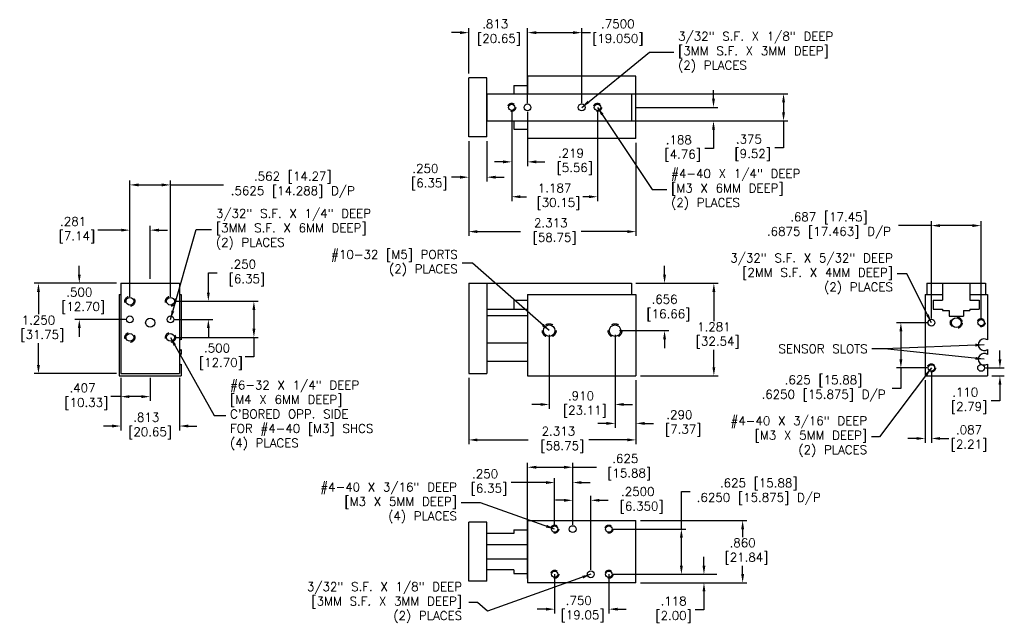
# Model space of a CAD drawing. Extents: x -0.1 to 13.5, y 1.7 to 10.
import ezdxf

# ---------------------------------------------------------------- set-up
doc = ezdxf.new("R2010")
doc.units = 0
doc.header["$MEASUREMENT"] = 0
doc.linetypes.add('DASHED', pattern=[0.75, 0.5, -0.25])
doc.layers.get('0').update_dxf_attribs({"linetype": 'CONTINUOUS'})
doc.layers.get('DEFPOINTS').update_dxf_attribs({"linetype": 'CONTINUOUS'})
doc.styles.get("Standard").update_dxf_attribs({"font": 'txt.shx', "height": 0.12})
doc.dimstyles.new('British [M]', dxfattribs={"dimtxt": 0.12, "dimasz": 0.12, "dimexe": 0.06, "dimexo": 0.06, "dimgap": 0.04, "dimtad": 0, "dimtih": 1, "dimtoh": 1, "dimdec": 3, "dimzin": 4, "dimdsep": 46, "dimtxsty": 'Standard', "dimcen": 0.06, "dimadec": 0, "dimazin": 0, "dimtfac": 1, "dimtdec": 3, "dimtofl": 0, "dimtmove": 0, "dimatfit": 3, "dimfxl": 1, "dimtolj": 1, "dimtzin": 0, "dimarcsym": 0})
doc.dimstyles.new('STANDARD_WS', dxfattribs={"dimtxt": 0.18, "dimasz": 0.18, "dimexe": 0.18, "dimexo": 0.0625, "dimgap": 0.09, "dimtad": 0, "dimtih": 1, "dimtoh": 1, "dimdec": 4, "dimzin": 0, "dimdsep": 46, "dimtxsty": 'Standard', "dimcen": 0.09, "dimadec": 0, "dimazin": 0, "dimtfac": 1, "dimtdec": 4, "dimtofl": 0, "dimtmove": 0, "dimatfit": 3, "dimfxl": 1, "dimtolj": 1, "dimtzin": 0, "dimarcsym": 0})

# ---------------------------------------------------------------- blocks, each defined once
blk = doc.blocks.new('*D5')
at = {"color": 0, "lineweight": -2}
for p, q in [((6.134, 5.086), (6.134, 4.17)), ((8.447, 5.055), (8.447, 4.17)), ((6.254, 4.23), (6.954, 4.23)), ((8.327, 4.23), (7.794, 4.23))]:
    blk.add_line(p, q, dxfattribs=at)
at = {"color": 0}
for points in [[(6.254, 4.25), (6.254, 4.21), (6.134, 4.23)], [(8.327, 4.25), (8.327, 4.21), (8.447, 4.23)]]:
    blk.add_solid(points, dxfattribs=at)
at = {"layer": 'DEFPOINTS', "color": 0}
for p in [(6.134, 5.146), (8.447, 5.115), (8.447, 4.23)]:
    blk.add_point(p, dxfattribs=at)
at = {"color": 0, "insert": (7.374, 4.23), "char_height": 0.12, "attachment_point": 5}
blk.add_mtext('\\A1;2.313\\P [58.75]', dxfattribs=at)
blk = doc.blocks.new('*D6')
at = {"color": 0, "lineweight": -2}
for p, q in [((7.247, 5.68), (7.247, 4.66)), ((8.157, 5.68), (8.157, 4.66)), ((7.127, 4.72), (7.007, 4.72)), ((8.277, 4.72), (8.397, 4.72))]:
    blk.add_line(p, q, dxfattribs=at)
at = {"color": 0}
for points in [[(7.127, 4.74), (7.127, 4.7), (7.247, 4.72)], [(8.277, 4.74), (8.277, 4.7), (8.157, 4.72)]]:
    blk.add_solid(points, dxfattribs=at)
at = {"layer": 'DEFPOINTS', "color": 0}
for p in [(7.247, 5.74), (8.157, 5.74), (8.157, 4.72)]:
    blk.add_point(p, dxfattribs=at)
at = {"color": 0, "insert": (7.686, 4.72), "char_height": 0.12, "attachment_point": 5}
blk.add_mtext('\\A1;.910\\P [23.11]', dxfattribs=at)
blk = doc.blocks.new('*D7')
at = {"color": 0, "lineweight": -2}
for p, q in [((8.157, 5.68), (8.157, 4.398)), ((8.447, 5.055), (8.447, 4.398)), ((8.037, 4.458), (7.917, 4.458)), ((8.567, 4.458), (8.687, 4.458))]:
    blk.add_line(p, q, dxfattribs=at)
at = {"color": 0}
for points in [[(8.037, 4.478), (8.037, 4.438), (8.157, 4.458)], [(8.567, 4.478), (8.567, 4.438), (8.447, 4.458)]]:
    blk.add_solid(points, dxfattribs=at)
at = {"layer": 'DEFPOINTS', "color": 0}
for p in [(8.157, 5.74), (8.447, 5.115), (8.447, 4.458)]:
    blk.add_point(p, dxfattribs=at)
at = {"color": 0, "insert": (9.047, 4.458), "char_height": 0.12, "attachment_point": 5}
blk.add_mtext('\\A1;.290\\P [7.37]', dxfattribs=at)
blk = doc.blocks.new('*D8')
at = {"color": 0, "linetype": 'ByBlock'}
for p, q in [((7.322, 3.058), (7.322, 3.701)), ((7.572, 3.058), (7.572, 3.701)), ((7.202, 3.641), (6.72, 3.641)), ((7.692, 3.641), (7.812, 3.641))]:
    blk.add_line(p, q, dxfattribs=at)
for points in [[(7.202, 3.661), (7.202, 3.621), (7.322, 3.641)], [(7.692, 3.661), (7.692, 3.621), (7.572, 3.641)]]:
    blk.add_solid(points, dxfattribs=at)
at = {"layer": 'DEFPOINTS', "color": 0, "linetype": 'ByBlock'}
for p in [(7.322, 3.641), (7.322, 2.998), (7.572, 2.998)]:
    blk.add_point(p, dxfattribs=at)
at = {"color": 0, "linetype": 'ByBlock', "insert": (6.36, 3.641), "char_height": 0.12, "attachment_point": 5}
blk.add_mtext('\\A1;.250\\P [6.35]', dxfattribs=at)
blk = doc.blocks.new('*D9')
at = {"color": 0, "linetype": 'ByBlock'}
for p, q in [((6.947, 2.315), (6.947, 3.912)), ((7.067, 3.852), (7.452, 3.852)), ((7.572, 3.058), (7.572, 3.912)), ((7.572, 3.852), (7.899, 3.852))]:
    blk.add_line(p, q, dxfattribs=at)
for points in [[(7.067, 3.872), (7.067, 3.832), (6.947, 3.852)], [(7.452, 3.872), (7.452, 3.832), (7.572, 3.852)]]:
    blk.add_solid(points, dxfattribs=at)
at = {"layer": 'DEFPOINTS', "color": 0, "linetype": 'ByBlock'}
for p in [(6.947, 3.852), (7.572, 2.998), (6.947, 2.255)]:
    blk.add_point(p, dxfattribs=at)
at = {"color": 0, "linetype": 'ByBlock', "insert": (8.299, 3.852), "char_height": 0.12, "attachment_point": 5}
blk.add_mtext('\\A1;.625\\P [15.88]', dxfattribs=at)
blk = doc.blocks.new('*D10')
at = {"color": 0, "linetype": 'ByBlock'}
for p, q in [((9.075, 2.998), (9.075, 3.515)), ((9.075, 3.515), (9.195, 3.515)), ((8.132, 2.998), (9.135, 2.998)), ((9.075, 2.493), (9.075, 2.878)), ((8.132, 2.373), (9.135, 2.373))]:
    blk.add_line(p, q, dxfattribs=at)
for points in [[(9.055, 2.878), (9.095, 2.878), (9.075, 2.998)], [(9.055, 2.493), (9.095, 2.493), (9.075, 2.373)]]:
    blk.add_solid(points, dxfattribs=at)
at = {"layer": 'DEFPOINTS', "color": 0, "linetype": 'ByBlock'}
for p in [(8.072, 2.998), (8.072, 2.373), (9.075, 2.373)]:
    blk.add_point(p, dxfattribs=at)
at = {"color": 0, "linetype": 'ByBlock', "insert": (10.145, 3.515), "char_height": 0.12, "attachment_point": 5}
blk.add_mtext('\\A1;.625 [15.88]\\P.6250 [15.875] D/P', dxfattribs=at)
blk = doc.blocks.new('*D11')
at = {"color": 0, "lineweight": -2}
for p, q in [((8.507, 3.115), (9.982, 3.115)), ((9.922, 2.995), (9.922, 2.888)), ((9.922, 2.375), (9.922, 2.488)), ((8.507, 2.255), (9.982, 2.255))]:
    blk.add_line(p, q, dxfattribs=at)
at = {"color": 0}
for points in [[(9.902, 2.995), (9.942, 2.995), (9.922, 3.115)], [(9.902, 2.375), (9.942, 2.375), (9.922, 2.255)]]:
    blk.add_solid(points, dxfattribs=at)
at = {"layer": 'DEFPOINTS', "color": 0}
for p in [(8.447, 3.115), (8.447, 2.255), (9.922, 2.255)]:
    blk.add_point(p, dxfattribs=at)
at = {"color": 0, "insert": (9.922, 2.688), "char_height": 0.12, "attachment_point": 5}
blk.add_mtext('\\A1;.860\\P [21.84]', dxfattribs=at)
blk = doc.blocks.new('*D12')
at = {"color": 0, "linetype": 'ByBlock'}
for p, q in [((9.387, 2.493), (9.387, 2.613)), ((8.134, 2.373), (9.567, 2.373)), ((8.509, 2.255), (9.567, 2.255)), ((9.387, 2.135), (9.387, 1.883)), ((9.387, 1.883), (9.267, 1.883))]:
    blk.add_line(p, q, dxfattribs=at)
for points in [[(9.367, 2.493), (9.407, 2.493), (9.387, 2.373)], [(9.367, 2.135), (9.407, 2.135), (9.387, 2.255)]]:
    blk.add_solid(points, dxfattribs=at)
at = {"layer": 'DEFPOINTS', "color": 0, "linetype": 'ByBlock'}
for p in [(8.072, 2.373), (8.447, 2.255), (9.387, 2.255)]:
    blk.add_point(p, dxfattribs=at)
at = {"color": 0, "linetype": 'ByBlock', "insert": (8.967, 1.883), "char_height": 0.12, "attachment_point": 5}
blk.add_mtext('\\A1;.118\\P[2.00]', dxfattribs=at)
blk = doc.blocks.new('*D13')
at = {"color": 0, "lineweight": -2}
for p, q in [((8.842, 6.516), (8.842, 6.636)), ((8.444, 6.396), (8.902, 6.396)), ((8.217, 5.74), (8.902, 5.74)), ((8.842, 5.62), (8.842, 5.5))]:
    blk.add_line(p, q, dxfattribs=at)
at = {"color": 0}
for points in [[(8.822, 6.516), (8.862, 6.516), (8.842, 6.396)], [(8.822, 5.62), (8.862, 5.62), (8.842, 5.74)]]:
    blk.add_solid(points, dxfattribs=at)
at = {"layer": 'DEFPOINTS', "color": 0}
for p in [(8.384, 6.396), (8.157, 5.74), (8.842, 5.74)]:
    blk.add_point(p, dxfattribs=at)
at = {"color": 0, "insert": (8.842, 6.053), "char_height": 0.12, "attachment_point": 5}
blk.add_mtext('\\A1;.656\\P [16.66]', dxfattribs=at)
blk = doc.blocks.new('*D14')
at = {"color": 0, "lineweight": -2}
for p, q in [((8.444, 6.396), (9.584, 6.396)), ((9.524, 6.276), (9.524, 5.873)), ((9.524, 5.235), (9.524, 5.473)), ((8.507, 5.115), (9.584, 5.115))]:
    blk.add_line(p, q, dxfattribs=at)
at = {"color": 0}
for points in [[(9.504, 6.276), (9.544, 6.276), (9.524, 6.396)], [(9.504, 5.235), (9.544, 5.235), (9.524, 5.115)]]:
    blk.add_solid(points, dxfattribs=at)
at = {"layer": 'DEFPOINTS', "color": 0}
for p in [(8.384, 6.396), (8.447, 5.115), (9.524, 5.115)]:
    blk.add_point(p, dxfattribs=at)
at = {"color": 0, "insert": (9.524, 5.673), "char_height": 0.12, "attachment_point": 5}
blk.add_mtext('\\A1;1.281\\P [32.54]', dxfattribs=at)
blk = doc.blocks.new('*D15')
at = {"color": 0, "lineweight": -2}
for p, q in [((6.134, 8.36), (6.134, 7.801)), ((6.384, 8.36), (6.384, 7.801)), ((6.014, 7.861), (5.894, 7.861)), ((6.504, 7.861), (6.624, 7.861))]:
    blk.add_line(p, q, dxfattribs=at)
at = {"color": 0}
for points in [[(6.014, 7.881), (6.014, 7.841), (6.134, 7.861)], [(6.504, 7.881), (6.504, 7.841), (6.384, 7.861)]]:
    blk.add_solid(points, dxfattribs=at)
at = {"layer": 'DEFPOINTS', "color": 0}
for p in [(6.134, 8.42), (6.384, 8.42), (6.134, 7.861)]:
    blk.add_point(p, dxfattribs=at)
at = {"color": 0, "insert": (5.534, 7.861), "char_height": 0.12, "attachment_point": 5}
blk.add_mtext('\\A1;.250\\P [6.35]', dxfattribs=at)
blk = doc.blocks.new('*D16')
at = {"color": 0, "lineweight": -2}
for p, q in [((6.947, 8.886), (6.947, 9.919)), ((7.067, 9.859), (7.576, 9.859)), ((7.696, 8.886), (7.696, 9.919)), ((7.696, 9.859), (7.816, 9.859))]:
    blk.add_line(p, q, dxfattribs=at)
at = {"color": 0}
for points in [[(7.067, 9.879), (7.067, 9.839), (6.947, 9.859)], [(7.576, 9.879), (7.576, 9.839), (7.696, 9.859)]]:
    blk.add_solid(points, dxfattribs=at)
at = {"layer": 'DEFPOINTS', "color": 0}
for p in [(7.696, 9.859), (6.947, 8.826), (7.696, 8.826)]:
    blk.add_point(p, dxfattribs=at)
at = {"color": 0, "insert": (8.196, 9.859), "char_height": 0.12, "attachment_point": 5}
blk.add_mtext('\\A1;.7500\\P[19.050]', dxfattribs=at)
blk = doc.blocks.new('*D17')
at = {"color": 0, "lineweight": -2}
for p, q in [((6.014, 9.859), (5.894, 9.859)), ((6.134, 9.293), (6.134, 9.919)), ((6.947, 8.886), (6.947, 9.919)), ((7.067, 9.859), (7.187, 9.859))]:
    blk.add_line(p, q, dxfattribs=at)
at = {"color": 0}
for points in [[(6.014, 9.879), (6.014, 9.839), (6.134, 9.859)], [(7.067, 9.879), (7.067, 9.839), (6.947, 9.859)]]:
    blk.add_solid(points, dxfattribs=at)
at = {"layer": 'DEFPOINTS', "color": 0}
for p in [(6.134, 9.859), (6.134, 9.233), (6.947, 8.826)]:
    blk.add_point(p, dxfattribs=at)
at = {"color": 0, "insert": (6.499, 9.859), "char_height": 0.12, "attachment_point": 5}
blk.add_mtext('\\A1;.813\\P [20.65]', dxfattribs=at)
blk = doc.blocks.new('*D18')
at = {"color": 0, "linetype": 'ByBlock'}
for p, q in [((6.134, 8.36), (6.134, 7.049)), ((8.447, 8.336), (8.447, 7.049)), ((6.254, 7.109), (6.848, 7.109)), ((8.327, 7.109), (7.688, 7.109))]:
    blk.add_line(p, q, dxfattribs=at)
for points in [[(6.254, 7.129), (6.254, 7.089), (6.134, 7.109)], [(8.327, 7.129), (8.327, 7.089), (8.447, 7.109)]]:
    blk.add_solid(points, dxfattribs=at)
at = {"layer": 'DEFPOINTS', "color": 0, "linetype": 'ByBlock'}
for p in [(6.134, 8.42), (8.447, 8.396), (8.447, 7.109)]:
    blk.add_point(p, dxfattribs=at)
at = {"color": 0, "linetype": 'ByBlock', "insert": (7.268, 7.109), "char_height": 0.12, "attachment_point": 5}
blk.add_mtext('\\A1;2.313\\P [58.75]', dxfattribs=at)
blk = doc.blocks.new('*D19')
at = {"color": 0, "linetype": 'ByBlock'}
for p, q in [((9.519, 8.946), (9.519, 9.066)), ((8.444, 8.826), (9.579, 8.826)), ((8.507, 8.639), (9.579, 8.639)), ((9.519, 8.519), (9.519, 8.258)), ((9.519, 8.258), (9.399, 8.258))]:
    blk.add_line(p, q, dxfattribs=at)
for points in [[(9.499, 8.946), (9.539, 8.946), (9.519, 8.826)], [(9.499, 8.519), (9.539, 8.519), (9.519, 8.639)]]:
    blk.add_solid(points, dxfattribs=at)
at = {"layer": 'DEFPOINTS', "color": 0, "linetype": 'ByBlock'}
for p in [(8.384, 8.826), (9.519, 8.826), (8.447, 8.639)]:
    blk.add_point(p, dxfattribs=at)
at = {"color": 0, "linetype": 'ByBlock', "insert": (9.039, 8.258), "char_height": 0.12, "attachment_point": 5}
blk.add_mtext('\\A1;.188\\P [4.76]', dxfattribs=at)
blk = doc.blocks.new('*D20')
at = {"color": 0, "linetype": 'ByBlock'}
for p, q in [((8.444, 9.014), (10.548, 9.014)), ((10.488, 8.894), (10.488, 8.759)), ((8.444, 8.639), (10.548, 8.639)), ((10.488, 8.639), (10.488, 8.267)), ((10.488, 8.267), (10.368, 8.267))]:
    blk.add_line(p, q, dxfattribs=at)
for points in [[(10.468, 8.894), (10.508, 8.894), (10.488, 9.014)], [(10.468, 8.759), (10.508, 8.759), (10.488, 8.639)]]:
    blk.add_solid(points, dxfattribs=at)
at = {"layer": 'DEFPOINTS', "color": 0, "linetype": 'ByBlock'}
for p in [(8.384, 9.014), (8.384, 8.639), (10.488, 8.639)]:
    blk.add_point(p, dxfattribs=at)
at = {"color": 0, "linetype": 'ByBlock', "insert": (10.008, 8.267), "char_height": 0.12, "attachment_point": 5}
blk.add_mtext('\\A1;.375\\P [9.52]', dxfattribs=at)
blk = doc.blocks.new('*D21')
at = {"color": 0, "linetype": 'ByBlock'}
for p, q in [((13.481, 5.345), (13.481, 5.465)), ((13.28, 5.225), (13.541, 5.225)), ((13.367, 5.115), (13.541, 5.115)), ((13.481, 4.995), (13.481, 4.771)), ((13.481, 4.771), (13.361, 4.771))]:
    blk.add_line(p, q, dxfattribs=at)
for points in [[(13.461, 5.345), (13.501, 5.345), (13.481, 5.225)], [(13.461, 4.995), (13.501, 4.995), (13.481, 5.115)]]:
    blk.add_solid(points, dxfattribs=at)
at = {"layer": 'DEFPOINTS', "color": 0, "linetype": 'ByBlock'}
for p in [(13.22, 5.225), (13.307, 5.115), (13.481, 5.115)]:
    blk.add_point(p, dxfattribs=at)
at = {"color": 0, "linetype": 'ByBlock', "insert": (13.001, 4.771), "char_height": 0.12, "attachment_point": 5}
blk.add_mtext('\\A1;.110\\P [2.79]', dxfattribs=at)
blk = doc.blocks.new('*D22')
at = {"color": 0, "linetype": 'ByBlock'}
for p, q in [((12.473, 5.85), (12.051, 5.85)), ((12.111, 5.73), (12.111, 5.345)), ((12.473, 5.225), (12.051, 5.225)), ((12.111, 5.225), (12.111, 4.94)), ((12.111, 4.94), (11.991, 4.94))]:
    blk.add_line(p, q, dxfattribs=at)
for points in [[(12.091, 5.73), (12.131, 5.73), (12.111, 5.85)], [(12.091, 5.345), (12.131, 5.345), (12.111, 5.225)]]:
    blk.add_solid(points, dxfattribs=at)
at = {"layer": 'DEFPOINTS', "color": 0, "linetype": 'ByBlock'}
for p in [(12.111, 5.85), (12.533, 5.85), (12.533, 5.225)]:
    blk.add_point(p, dxfattribs=at)
at = {"color": 0, "linetype": 'ByBlock', "insert": (11.041, 4.94), "char_height": 0.12, "attachment_point": 5}
blk.add_mtext('\\A1;.625 [15.88]\\P.6250 [15.875] D/P', dxfattribs=at)
blk = doc.blocks.new('*D23')
at = {"color": 0, "linetype": 'ByBlock'}
for p, q in [((12.447, 5.055), (12.447, 4.19)), ((12.533, 5.165), (12.533, 4.19)), ((12.327, 4.25), (12.207, 4.25)), ((12.653, 4.25), (12.773, 4.25))]:
    blk.add_line(p, q, dxfattribs=at)
for points in [[(12.327, 4.27), (12.327, 4.23), (12.447, 4.25)], [(12.653, 4.27), (12.653, 4.23), (12.533, 4.25)]]:
    blk.add_solid(points, dxfattribs=at)
at = {"layer": 'DEFPOINTS', "color": 0, "linetype": 'ByBlock'}
for p in [(12.533, 5.225), (12.447, 5.115), (12.447, 4.25)]:
    blk.add_point(p, dxfattribs=at)
at = {"color": 0, "linetype": 'ByBlock', "insert": (13.053, 4.25), "char_height": 0.12, "attachment_point": 5}
blk.add_mtext('\\A1;.087\\P[2.21]', dxfattribs=at)
blk = doc.blocks.new('*D24')
at = {"color": 0, "linetype": 'ByBlock'}
for p, q in [((12.533, 5.91), (12.533, 7.252)), ((13.22, 5.91), (13.22, 7.252)), ((12.533, 7.192), (12.076, 7.192)), ((13.1, 7.192), (12.653, 7.192))]:
    blk.add_line(p, q, dxfattribs=at)
for points in [[(12.653, 7.212), (12.653, 7.172), (12.533, 7.192)], [(13.1, 7.212), (13.1, 7.172), (13.22, 7.192)]]:
    blk.add_solid(points, dxfattribs=at)
at = {"layer": 'DEFPOINTS', "color": 0, "linetype": 'ByBlock'}
for p in [(13.22, 7.192), (12.533, 5.85), (13.22, 5.85)]:
    blk.add_point(p, dxfattribs=at)
at = {"color": 0, "linetype": 'ByBlock', "insert": (11.116, 7.192), "char_height": 0.12, "attachment_point": 5}
blk.add_mtext('\\A1;.687 [17.45]\\P.6875 [17.463] D/P', dxfattribs=at)
blk = doc.blocks.new('*D25')
at = {"color": 0, "lineweight": -2}
for p, q in [((1.321, 5.086), (1.321, 4.362)), ((2.134, 5.086), (2.134, 4.362)), ((1.201, 4.422), (1.081, 4.422)), ((2.254, 4.422), (2.374, 4.422))]:
    blk.add_line(p, q, dxfattribs=at)
at = {"color": 0}
for points in [[(1.201, 4.442), (1.201, 4.402), (1.321, 4.422)], [(2.254, 4.442), (2.254, 4.402), (2.134, 4.422)]]:
    blk.add_solid(points, dxfattribs=at)
at = {"layer": 'DEFPOINTS', "color": 0}
for p in [(1.321, 5.146), (2.134, 5.146), (2.134, 4.422)]:
    blk.add_point(p, dxfattribs=at)
at = {"color": 0, "insert": (1.673, 4.422), "char_height": 0.12, "attachment_point": 5}
blk.add_mtext('\\A1;.813\\P [20.65]', dxfattribs=at)
blk = doc.blocks.new('*D26')
at = {"color": 0, "lineweight": -2}
for p, q in [((1.261, 6.396), (0.122, 6.396)), ((0.182, 6.276), (0.182, 5.966)), ((0.182, 5.266), (0.182, 5.566)), ((1.261, 5.146), (0.122, 5.146))]:
    blk.add_line(p, q, dxfattribs=at)
at = {"color": 0}
for points in [[(0.162, 6.276), (0.202, 6.276), (0.182, 6.396)], [(0.162, 5.266), (0.202, 5.266), (0.182, 5.146)]]:
    blk.add_solid(points, dxfattribs=at)
at = {"layer": 'DEFPOINTS', "color": 0}
for p in [(1.321, 6.396), (0.182, 5.146), (1.321, 5.146)]:
    blk.add_point(p, dxfattribs=at)
at = {"color": 0, "insert": (0.182, 5.766), "char_height": 0.12, "attachment_point": 5}
blk.add_mtext('\\A1;1.250\\P [31.75]', dxfattribs=at)
blk = doc.blocks.new('*D27')
at = {"color": 0, "lineweight": -2}
for p, q in [((0.747, 6.516), (0.747, 6.636)), ((1.261, 6.396), (0.687, 6.396)), ((1.386, 5.896), (0.687, 5.896)), ((0.747, 5.776), (0.747, 5.656))]:
    blk.add_line(p, q, dxfattribs=at)
at = {"color": 0}
for points in [[(0.727, 6.516), (0.767, 6.516), (0.747, 6.396)], [(0.727, 5.776), (0.767, 5.776), (0.747, 5.896)]]:
    blk.add_solid(points, dxfattribs=at)
at = {"layer": 'DEFPOINTS', "color": 0}
for p in [(1.321, 6.396), (0.747, 5.896), (1.446, 5.896)]:
    blk.add_point(p, dxfattribs=at)
at = {"color": 0, "insert": (0.747, 6.152), "char_height": 0.12, "attachment_point": 5}
blk.add_mtext('\\A1;.500\\P [12.70]', dxfattribs=at)
blk = doc.blocks.new('*D28')
at = {"color": 0, "lineweight": -2}
for p, q in [((1.321, 5.086), (1.321, 4.768)), ((1.727, 5.086), (1.727, 4.768)), ((1.321, 4.828), (1.181, 4.828)), ((1.607, 4.828), (1.441, 4.828))]:
    blk.add_line(p, q, dxfattribs=at)
at = {"color": 0}
for points in [[(1.441, 4.848), (1.441, 4.808), (1.321, 4.828)], [(1.607, 4.848), (1.607, 4.808), (1.727, 4.828)]]:
    blk.add_solid(points, dxfattribs=at)
at = {"layer": 'DEFPOINTS', "color": 0}
for p in [(1.321, 5.146), (1.727, 5.146), (1.321, 4.828)]:
    blk.add_point(p, dxfattribs=at)
at = {"color": 0, "insert": (0.791, 4.828), "char_height": 0.12, "attachment_point": 5}
blk.add_mtext('\\A1;.407\\P [10.33]', dxfattribs=at)
blk = doc.blocks.new('*D29')
at = {"color": 0, "linetype": 'ByBlock'}
for p, q in [((1.326, 7.129), (1.001, 7.129)), ((1.446, 6.206), (1.446, 7.189)), ((1.727, 6.456), (1.727, 7.189)), ((1.847, 7.129), (1.967, 7.129))]:
    blk.add_line(p, q, dxfattribs=at)
for points in [[(1.326, 7.149), (1.326, 7.109), (1.446, 7.129)], [(1.847, 7.149), (1.847, 7.109), (1.727, 7.129)]]:
    blk.add_solid(points, dxfattribs=at)
at = {"layer": 'DEFPOINTS', "color": 0, "linetype": 'ByBlock'}
for p in [(1.727, 7.129), (1.727, 6.396), (1.446, 6.146)]:
    blk.add_point(p, dxfattribs=at)
at = {"color": 0, "linetype": 'ByBlock', "insert": (0.661, 7.129), "char_height": 0.12, "attachment_point": 5}
blk.add_mtext('\\A1;.281\\P [7.14]', dxfattribs=at)
blk = doc.blocks.new('*D30')
at = {"color": 0, "linetype": 'ByBlock'}
for p, q in [((1.446, 6.206), (1.446, 7.814)), ((2.008, 6.206), (2.008, 7.814)), ((1.566, 7.754), (1.888, 7.754)), ((2.008, 7.754), (2.74, 7.754))]:
    blk.add_line(p, q, dxfattribs=at)
for points in [[(1.566, 7.774), (1.566, 7.734), (1.446, 7.754)], [(1.888, 7.774), (1.888, 7.734), (2.008, 7.754)]]:
    blk.add_solid(points, dxfattribs=at)
at = {"layer": 'DEFPOINTS', "color": 0, "linetype": 'ByBlock'}
for p in [(2.008, 7.754), (1.446, 6.146), (2.008, 6.146)]:
    blk.add_point(p, dxfattribs=at)
at = {"color": 0, "linetype": 'ByBlock', "insert": (3.7, 7.754), "char_height": 0.12, "attachment_point": 5}
blk.add_mtext('\\A1;.562 [14.27]\\P.5625 [14.288] D/P', dxfattribs=at)
blk = doc.blocks.new('*D31')
at = {"color": 0, "linetype": 'ByBlock'}
for p, q in [((2.532, 6.266), (2.532, 6.537)), ((2.532, 6.537), (2.652, 6.537)), ((2.068, 6.146), (2.592, 6.146)), ((2.068, 5.896), (2.592, 5.896)), ((2.532, 5.776), (2.532, 5.656))]:
    blk.add_line(p, q, dxfattribs=at)
for points in [[(2.512, 6.266), (2.552, 6.266), (2.532, 6.146)], [(2.512, 5.776), (2.552, 5.776), (2.532, 5.896)]]:
    blk.add_solid(points, dxfattribs=at)
at = {"layer": 'DEFPOINTS', "color": 0, "linetype": 'ByBlock'}
for p in [(2.008, 6.146), (2.532, 6.146), (2.008, 5.896)]:
    blk.add_point(p, dxfattribs=at)
at = {"color": 0, "linetype": 'ByBlock', "insert": (3.012, 6.537), "char_height": 0.12, "attachment_point": 5}
blk.add_mtext('\\A1;.250\\P [6.35]', dxfattribs=at)
blk = doc.blocks.new('*D32')
at = {"color": 0, "linetype": 'ByBlock'}
for p, q in [((2.068, 6.146), (3.222, 6.146)), ((3.162, 6.026), (3.162, 5.766)), ((2.068, 5.646), (3.222, 5.646)), ((3.162, 5.646), (3.162, 5.38)), ((3.162, 5.38), (3.042, 5.38))]:
    blk.add_line(p, q, dxfattribs=at)
for points in [[(3.142, 6.026), (3.182, 6.026), (3.162, 6.146)], [(3.142, 5.766), (3.182, 5.766), (3.162, 5.646)]]:
    blk.add_solid(points, dxfattribs=at)
at = {"layer": 'DEFPOINTS', "color": 0, "linetype": 'ByBlock'}
for p in [(2.008, 6.146), (2.008, 5.646), (3.162, 5.646)]:
    blk.add_point(p, dxfattribs=at)
at = {"color": 0, "linetype": 'ByBlock', "insert": (2.652, 5.38), "char_height": 0.12, "attachment_point": 5}
blk.add_mtext('\\A1;.500\\P [12.70]', dxfattribs=at)
blk = doc.blocks.new('*D33')
at = {"color": 0, "linetype": 'ByBlock'}
for p, q in [((6.728, 8.766), (6.728, 8.013)), ((6.947, 8.766), (6.947, 8.013)), ((6.608, 8.073), (6.488, 8.073)), ((7.067, 8.073), (7.187, 8.073))]:
    blk.add_line(p, q, dxfattribs=at)
for points in [[(6.608, 8.093), (6.608, 8.053), (6.728, 8.073)], [(7.067, 8.093), (7.067, 8.053), (6.947, 8.073)]]:
    blk.add_solid(points, dxfattribs=at)
at = {"layer": 'DEFPOINTS', "color": 0, "linetype": 'ByBlock'}
for p in [(6.728, 8.826), (6.947, 8.826), (6.947, 8.073)]:
    blk.add_point(p, dxfattribs=at)
at = {"color": 0, "linetype": 'ByBlock', "insert": (7.547, 8.073), "char_height": 0.12, "attachment_point": 5}
blk.add_mtext('\\A1;.219\\P [5.56]', dxfattribs=at)
blk = doc.blocks.new('*D34')
at = {"color": 0, "linetype": 'ByBlock'}
for p, q in [((6.728, 8.766), (6.728, 7.531)), ((7.915, 8.766), (7.915, 7.531)), ((6.848, 7.591), (6.931, 7.591)), ((7.795, 7.591), (7.711, 7.591))]:
    blk.add_line(p, q, dxfattribs=at)
for points in [[(6.848, 7.611), (6.848, 7.571), (6.728, 7.591)], [(7.795, 7.611), (7.795, 7.571), (7.915, 7.591)]]:
    blk.add_solid(points, dxfattribs=at)
at = {"layer": 'DEFPOINTS', "color": 0, "linetype": 'ByBlock'}
for p in [(6.728, 8.826), (7.915, 8.826), (7.915, 7.591)]:
    blk.add_point(p, dxfattribs=at)
at = {"color": 0, "linetype": 'ByBlock', "insert": (7.321, 7.591), "char_height": 0.12, "attachment_point": 5}
blk.add_mtext('\\A1;1.187\\P [30.15]', dxfattribs=at)
blk = doc.blocks.new('*D35')
at = {"color": 0, "lineweight": -2}
for p, q in [((7.572, 3.058), (7.572, 3.455)), ((7.822, 2.433), (7.822, 3.455)), ((7.452, 3.395), (7.332, 3.395)), ((7.942, 3.395), (8.062, 3.395))]:
    blk.add_line(p, q, dxfattribs=at)
at = {"color": 0}
for points in [[(7.452, 3.415), (7.452, 3.375), (7.572, 3.395)], [(7.942, 3.415), (7.942, 3.375), (7.822, 3.395)]]:
    blk.add_solid(points, dxfattribs=at)
at = {"layer": 'DEFPOINTS', "color": 0}
for p in [(7.822, 3.395), (7.572, 2.998), (7.822, 2.373)]:
    blk.add_point(p, dxfattribs=at)
at = {"color": 0, "insert": (8.472, 3.395), "char_height": 0.12, "attachment_point": 5}
blk.add_mtext('\\A1;.2500\\P [6.350]', dxfattribs=at)

msp = doc.modelspace()

# ---------------------------------------------------------------- linework, layer by layer
for p, q in [((6.13366, 8.41975), (6.13366, 9.23275)), ((6.38366, 9.23275), (6.13366, 9.23275)), ((6.13366, 8.41975), (6.13366, 9.23275)), ((6.38366, 8.41975), (6.38366, 9.23275)), ((6.75866, 9.12625), (6.94666, 9.12625)), ((6.75866, 9.12625), (6.75866, 9.01375)), ((6.94666, 9.25625), (6.94666, 9.01375)), ((8.44666, 9.25625), (6.94666, 9.25625)), ((8.44666, 8.39625), (8.44666, 9.25625)), ((6.38366, 9.01375), (8.44666, 9.01375)), ((6.38366, 9.01375), (8.38366, 9.01375)), ((6.38366, 9.01375), (6.38366, 8.63875)), ((8.38366, 9.01375), (8.38366, 8.63875)), ((6.38366, 8.63875), (8.44666, 8.63875)), ((6.38366, 8.63875), (8.38366, 8.63875)), ((6.75866, 8.63875), (6.75866, 8.52625)), ((6.94666, 8.63875), (6.94666, 8.39625)), ((6.75866, 8.52625), (6.94666, 8.52625)), ((6.38366, 8.41975), (6.13366, 8.41975)), ((8.44666, 8.39625), (6.94666, 8.39625)), ((1.32066, 6.39625), (2.13366, 6.39625)), ((1.32066, 6.39625), (1.32066, 5.14625)), ((2.13366, 6.39625), (2.13366, 5.14625)), ((6.13366, 6.39625), (6.13366, 5.14625)), ((6.13366, 6.39625), (8.38366, 6.39625)), ((6.38366, 6.39625), (6.38366, 5.14625)), ((8.38366, 6.39625), (8.38366, 6.24025)), ((12.47016, 6.39625), (13.28316, 6.39625)), ((12.47016, 6.39625), (12.47016, 6.24025)), ((12.68666, 6.39625), (12.68666, 6.16025)), ((12.68666, 6.39625), (13.06666, 6.39625)), ((13.06666, 6.39625), (13.06666, 6.16025)), ((13.28316, 6.39625), (13.28316, 6.24025)), ((1.29716, 6.24025), (1.29716, 5.11525)), ((1.29716, 6.24025), (1.32066, 6.24025)), ((2.13366, 6.24025), (2.15716, 6.24025)), ((2.15716, 6.24025), (2.15716, 5.612)), ((6.13366, 6.24025), (6.13366, 5.14625)), ((6.75866, 6.15925), (6.94666, 6.15925)), ((6.75866, 6.15925), (6.75866, 6.03625)), ((6.94666, 6.24025), (8.44666, 6.24025)), ((6.94666, 6.24025), (6.94666, 5.11525)), ((8.44666, 6.24025), (8.44666, 5.11525)), ((12.44666, 6.24025), (12.68666, 6.24025)), ((12.44666, 6.24025), (12.44666, 5.11525)), ((12.55916, 6.16025), (12.55916, 6.03525)), ((12.55916, 6.16025), (12.68666, 6.16025)), ((13.06666, 6.24025), (13.30666, 6.24025)), ((13.06666, 6.16025), (13.19416, 6.16025)), ((13.19416, 6.16025), (13.19416, 6.03525)), ((13.30666, 6.24025), (13.30666, 5.612)), ((6.38366, 6.03625), (6.94666, 6.03625)), ((12.55916, 6.03525), (12.68666, 6.03525)), ((12.68666, 6.03525), (12.68666, 6.02025)), ((12.68666, 6.02025), (12.77666, 6.02025)), ((12.77666, 6.02025), (12.77666, 5.94025)), ((12.97666, 6.02025), (12.97666, 5.94025)), ((12.97666, 6.02025), (13.06666, 6.02025)), ((13.06666, 6.03525), (13.19416, 6.03525)), ((13.06666, 6.03525), (13.06666, 6.02025)), ((6.38366, 5.95125), (6.94666, 5.95125)), ((12.77666, 5.94025), (12.97666, 5.94025)), ((2.15716, 5.4785), (2.15716, 5.412)), ((6.38366, 5.57025), (6.94666, 5.57025)), ((13.30666, 5.4785), (13.30666, 5.412)), ((6.38366, 5.32025), (6.94666, 5.32025)), ((2.15716, 5.2785), (2.15716, 5.11525)), ((13.30666, 5.2785), (13.30666, 5.11525)), ((1.29716, 5.11525), (2.15716, 5.11525)), ((1.32066, 5.14625), (2.13366, 5.14625)), ((6.13366, 5.14625), (6.38366, 5.14625)), ((6.94666, 5.11525), (8.44666, 5.11525)), ((12.44666, 5.11525), (13.30666, 5.11525)), ((6.38366, 3.09175), (6.13366, 3.09175)), ((6.13366, 2.27875), (6.13366, 3.09175)), ((6.38366, 2.27875), (6.38366, 3.09175)), ((6.94666, 3.11525), (8.44666, 3.11525)), ((6.94666, 3.11525), (6.94666, 2.25525)), ((8.44666, 2.25525), (8.44666, 3.11525)), ((8.44666, 2.25525), (8.44666, 3.11525)), ((6.75866, 2.93525), (6.38366, 2.93525)), ((6.75866, 2.98525), (6.94666, 2.98525)), ((6.75866, 2.98525), (6.75866, 2.93525)), ((6.38366, 2.78425), (6.94666, 2.78425)), ((6.38366, 2.58625), (6.94666, 2.58625)), ((6.75866, 2.43525), (6.38366, 2.43525)), ((6.75866, 2.43525), (6.75866, 2.38525)), ((6.75866, 2.38525), (6.94666, 2.38525)), ((6.38366, 2.27875), (6.13366, 2.27875)), ((8.44666, 2.25525), (6.94666, 2.25525))]:
    msp.add_line(p, q)
at = {"color": 0, "lineweight": -2}
for p, q in [((7.32166, 2.37275), (7.32166, 1.83072)), ((8.07166, 2.37275), (8.07166, 1.83072)), ((7.20166, 1.89072), (7.08166, 1.89072)), ((8.19166, 1.89072), (8.31166, 1.89072))]:
    msp.add_line(p, q, dxfattribs=at)
at = {"linetype": 'DASHED', "ltscale": 0.0625}
for centre, radius in [((6.72766, 8.82625), 0.056), ((7.91466, 8.82625), 0.056), ((1.44616, 6.14625), 0.069), ((2.00816, 6.14625), 0.069), ((12.87666, 5.85025), 0.082), ((13.22016, 5.85025), 0.056), ((1.44616, 5.64625), 0.069), ((2.00816, 5.64625), 0.069), ((12.53316, 5.22525), 0.056), ((7.32166, 2.99775), 0.056), ((8.07166, 2.99775), 0.056), ((7.32166, 2.37275), 0.056), ((8.07166, 2.37275), 0.056)]:
    msp.add_circle(centre, radius, dxfattribs=at)
for centre, radius in [((6.72766, 8.82625), 0.0445), ((6.94666, 8.82625), 0.047), ((7.69566, 8.82625), 0.04725), ((7.91466, 8.82625), 0.0445), ((1.44616, 6.14625), 0.05325), ((2.00816, 6.14625), 0.05325), ((1.44616, 5.89625), 0.047), ((1.72716, 5.84925), 0.0625), ((2.00816, 5.89625), 0.047), ((12.53316, 5.85025), 0.04675), ((12.87666, 5.85025), 0.068), ((13.22016, 5.85025), 0.0445), ((7.24666, 5.74025), 0.0795), ((8.15666, 5.74025), 0.0795), ((1.44616, 5.64625), 0.05325), ((2.00816, 5.64625), 0.05325), ((12.53316, 5.22525), 0.0445), ((13.22016, 5.22525), 0.04675), ((7.32166, 2.99775), 0.0445), ((7.57166, 2.99775), 0.047), ((8.07166, 2.99775), 0.0445), ((7.32166, 2.37275), 0.0445), ((7.82166, 2.37275), 0.047), ((8.07166, 2.37275), 0.0445)]:
    msp.add_circle(centre, radius)
at = {"linetype": 'DASHED', "ltscale": 0.0935}
for centre in [(7.24666, 5.74025), (8.15666, 5.74025)]:
    msp.add_circle(centre, 0.095, dxfattribs=at)
for centre, start, end in [((2.11216, 5.54525), 56.012902, 74.509372), ((13.26166, 5.54525), 56.012902, 303.987098), ((2.11216, 5.54525), 285.490628, 303.987098), ((2.11216, 5.34525), 56.012902, 74.509372), ((13.26166, 5.34525), 56.012902, 303.987098), ((2.11216, 5.34525), 285.490628, 303.987098)]:
    msp.add_arc(centre, 0.0805, start, end)
at = {"color": 0}
for points in [[(7.20166, 1.91072), (7.20166, 1.87072), (7.32166, 1.89072)], [(8.19166, 1.91072), (8.19166, 1.87072), (8.07166, 1.89072)]]:
    msp.add_solid(points, dxfattribs=at)
at = {"layer": 'DEFPOINTS', "color": 0}
for p in [(7.32166, 2.37275), (8.07166, 2.37275), (8.07166, 1.89072)]:
    msp.add_point(p, dxfattribs=at)

# ---------------------------------------------------------------- texts
at = {"char_height": 0.12}
for s, insert, attachment_point in [('3/32" S.F. X 1/8" DEEP\\P[3MM S.F. X 3MM DEEP]\\P(2) PLACES', (9.02998, 9.58813), 4), ('#4-40 X 1/4" DEEP\\P[M3 X 6MM DEEP]\\P(2) PLACES', (8.93329, 7.69003), 4), ('3/32" S.F. X 1/4" DEEP\\P[3MM S.F. X 6MM DEEP]\\P(2) PLACES', (2.63662, 7.14004), 4), ('3/32" S.F. X 5/32" DEEP\\P[2MM S.F. X 4MM DEEP]\\P(2) PLACES', (11.99998, 6.52426), 6), ('SENSOR SLOTS', (11.65054, 5.48889), 6), ('#6-32 X 1/4" DEEP\\P[M4 X 6MM DEEP]\\PC\'BORED OPP. SIDE\\PFOR #4-40 [M3] SHCS\\P(4) PLACES', (2.83171, 4.56823), 4), ('#4-40 X 3/16" DEEP\\P[M3 X 5MM DEEP]\\P(2) PLACES', (11.64385, 4.27428), 6), ('#4-40 X 3/16" DEEP\\P[M3 X 5MM DEEP]\\P(4) PLACES', (5.97015, 3.3587), 6), ('3/32" S.F. X 1/8" DEEP\\P[3MM S.F. X 3MM DEEP]\\P(2) PLACES', (6.04087, 1.98167), 6)]:
    msp.add_mtext(s, dxfattribs=dict(at, insert=insert, attachment_point=attachment_point))
at = {"color": 1, "insert": (5.98194, 6.67332), "char_height": 0.12, "attachment_point": 6}
msp.add_mtext('\\C256;#10-32 [M5] PORTS\\P(2) PLACES', dxfattribs=at)
at = {"color": 0, "insert": (7.65539, 1.89072), "char_height": 0.12, "attachment_point": 5}
msp.add_mtext('\\A1;.750\\P [19.05]', dxfattribs=at)

# ---------------------------------------------------------------- dimensions: what is measured, and where the dimension line sits
for base, p1, p2, override, picture, middle in [((6.13366, 9.85871), (6.94666, 8.82625), (6.13366, 9.23275), {"dimpost": '\\P'}, '*D17', (6.49884, 9.85871)), ((6.94666, 8.07255), (6.72766, 8.82625), (6.94666, 8.82625), {"dimpost": '\\P'}, '*D33', (7.54666, 8.07255)), ((7.91466, 7.59095), (6.72766, 8.82625), (7.91466, 8.82625), {"dimpost": '\\P'}, '*D34', (7.32116, 7.59095)), ((6.13366, 7.86107), (6.38366, 8.41975), (6.13366, 8.41975), {"dimpost": '\\P'}, '*D15', (5.53366, 7.86107)), ((8.44666, 7.10934), (6.13366, 8.41975), (8.44666, 8.39625), {"dimpost": '\\P'}, '*D18', (7.2684, 7.10934)), ((1.72716, 7.12943), (1.44616, 6.14625), (1.72716, 6.39625), {"dimpost": '\\P'}, '*D29', (0.66064, 7.12943)), ((8.15666, 4.71974), (7.24666, 5.74025), (8.15666, 5.74025), {"dimpost": '\\P'}, '*D6', (7.68643, 4.71974)), ((8.44666, 4.45776), (8.15666, 5.74025), (8.44666, 5.11525), {"dimpost": '\\P'}, '*D7', (9.04666, 4.45776)), ((1.320662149, 4.8282518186), (1.727162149, 5.1462483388), (1.320662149, 5.1462483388), {"dimpost": '\\P'}, '*D28', (0.790662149, 4.8282518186)), ((2.13366, 4.4224), (1.32066, 5.14625), (2.13366, 5.14625), {"dimpost": '\\P'}, '*D25', (1.67299, 4.4224)), ((8.44666, 4.22952), (6.13366, 5.14625), (8.44666, 5.11525), {"dimpost": '\\P'}, '*D5', (7.37354, 4.22952)), ((6.94666, 3.85203), (7.57166, 2.99775), (6.94666, 2.25525), {"dimpost": '\\P'}, '*D9', (8.29926, 3.85203)), ((7.32166, 3.64051), (7.57166, 2.99775), (7.32166, 2.99775), {"dimpost": '\\P'}, '*D8', (6.36016, 3.64051)), ((7.82166, 3.39537), (7.57166, 2.99775), (7.82166, 2.37275), {"dimdec": 4, "dimpost": '\\P', "dimtdec": 4}, '*D35', (8.47166, 3.39537))]:
    dim = msp.add_linear_dim(base=base, p1=p1, p2=p2, dimstyle='British [M]', override=override)
    dim.commit()
    dim.dimension.update_dxf_attribs({"geometry": picture, "text_midpoint": middle, "dimtype": 160})
for base, p1, p2, text, override, picture, middle in [((7.69566, 9.85871), (6.94666, 8.82625), (7.69566, 8.82625), '.7500\\P[19.050]', {"dimpost": '\\P'}, '*D16', (8.19566, 9.85871)), ((2.00816, 7.75386), (1.44616, 6.14625), (2.00816, 6.14625), '<>\\P.5625 [14.288] D/P', {"dimpost": ''}, '*D30', (3.70014, 7.75386)), ((13.22016, 7.19156), (12.53316, 5.85025), (13.22016, 5.85025), '<>\\P.6875 [17.463] D/P', {"dimpost": ''}, '*D24', (11.11633, 7.19156)), ((12.44666, 4.2496), (12.53316, 5.22525), (12.44666, 5.11525), '.087\\P[2.21]', {"dimpost": ''}, '*D23', (13.05316, 4.2496))]:
    dim = msp.add_linear_dim(base=base, p1=p1, p2=p2, text=text, dimstyle='British [M]', override=override)
    dim.commit()
    dim.dimension.update_dxf_attribs({"geometry": picture, "text_midpoint": middle, "dimtype": 160})
for base, p1, p2, picture, middle in [((9.5187975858, 8.8262483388), (8.446662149, 8.6387483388), (8.383662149, 8.8262483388), '*D19', (9.0387975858, 8.2579723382)), ((10.48844, 8.63875), (8.38366, 9.01375), (8.38366, 8.63875), '*D20', (10.00844, 8.26678)), ((2.53175, 6.14625), (2.00816, 5.89625), (2.00816, 6.14625), '*D31', (3.01175, 6.53676)), ((0.747, 5.89625), (1.32066, 6.39625), (1.44616, 5.89625), '*D27', (0.747, 6.15176)), ((8.84153, 5.74025), (8.38366, 6.39625), (8.15666, 5.74025), '*D13', (8.84153, 6.0529)), ((0.18222, 5.14625), (1.32066, 6.39625), (1.32066, 5.14625), '*D26', (0.18222, 5.76648)), ((9.52429, 5.11525), (8.38366, 6.39625), (8.44666, 5.11525), '*D14', (9.52429, 5.67254)), ((3.16167, 5.64625), (2.00816, 6.14625), (2.00816, 5.64625), '*D32', (2.65167, 5.38001)), ((13.48134, 5.11525), (13.22016, 5.22525), (13.30666, 5.11525), '*D21', (13.00134, 4.77067)), ((9.92152, 2.25525), (8.44666, 3.11525), (8.44666, 2.25525), '*D11', (9.92152, 2.68755))]:
    dim = msp.add_linear_dim(base=base, p1=p1, p2=p2, angle=90, dimstyle='British [M]', override={"dimpost": '\\P'})
    dim.commit()
    dim.dimension.update_dxf_attribs({"geometry": picture, "text_midpoint": middle, "dimtype": 160})
for base, p1, p2, text, dimstyle, override, picture, middle in [((12.11105, 5.85025), (12.53316, 5.22525), (12.53316, 5.85025), '<>\\P.6250 [15.875] D/P', 'British [M]', {"dimpost": ''}, '*D22', (11.04105, 4.93961)), ((9.07462, 2.37275), (8.07166, 2.99775), (8.07166, 2.37275), '<>\\P.6250 [15.875] D/P', 'British [M]', {"dimpost": ''}, '*D10', (10.14462, 3.51543)), ((9.38747, 2.25525), (8.07166, 2.37275), (8.44666, 2.25525), '.118\\P[2.00]', 'STANDARD_WS', {"dimtxt": 0.12, "dimasz": 0.12, "dimgap": 0.06, "dimdec": 3, "dimzin": 4, "dimtdec": 3, "dimtzin": 4}, '*D12', (8.96747, 1.88335))]:
    dim = msp.add_linear_dim(base=base, p1=p1, p2=p2, angle=90, text=text, dimstyle=dimstyle, override=override)
    dim.commit()
    dim.dimension.update_dxf_attribs({"geometry": picture, "text_midpoint": middle, "dimtype": 160})

# ---------------------------------------------------------------- leaders
at = {"annotation_type": 0, "has_hookline": 1}
for points, hookline_direction, text_width in [([(7.69566, 8.82625), (8.63331, 9.58813), (8.96998, 9.58813)], 0, 2.32), ([(7.91466, 8.82625), (8.67152, 7.69279), (8.87329, 7.69003)], 0, 1.9), ([(2.00816, 5.89625), (2.36481, 7.14004), (2.57662, 7.14004)], 0, 2.32), ([(7.24666, 5.74025), (6.18544, 6.67243), (6.04194, 6.67332)], 1, 1.86), ([(12.53316, 5.85025), (12.19174, 6.52642), (12.15592, 6.5265), (12.06055, 6.5265)], 1, 2.48), ([(2.00816, 5.64625), (2.61414, 4.56729), (2.77171, 4.56823)], 0, 1.82), ([(13.26166, 5.34525), (11.88499, 5.48889), (11.71054, 5.48889)], 1, 1.4), ([(12.53316, 5.22525), (11.81507, 4.27426), (11.70385, 4.27428)], 1, 2.02), ([(7.32166, 2.99775), (6.29635, 3.3587), (6.03015, 3.3587)], 1, 2.02), ([(7.82166, 2.37275), (6.39071, 1.86294), (6.25438, 1.98067), (6.13438, 1.98067)], 1, 2.32)]:
    msp.add_leader(points, dimstyle='STANDARD_WS', override={"dimtxt": 0.12, "dimasz": 0.12, "dimgap": 0.06, "dimdec": 3, "dimzin": 4, "dimtdec": 3, "dimtzin": 4}, dxfattribs=dict(at, hookline_direction=hookline_direction, text_width=text_width))
msp.add_leader([(13.26166, 5.54525), (11.88499, 5.48889)], dimstyle='British [M]', override={"dimpost": ''})

doc.saveas('drawing.dxf')
